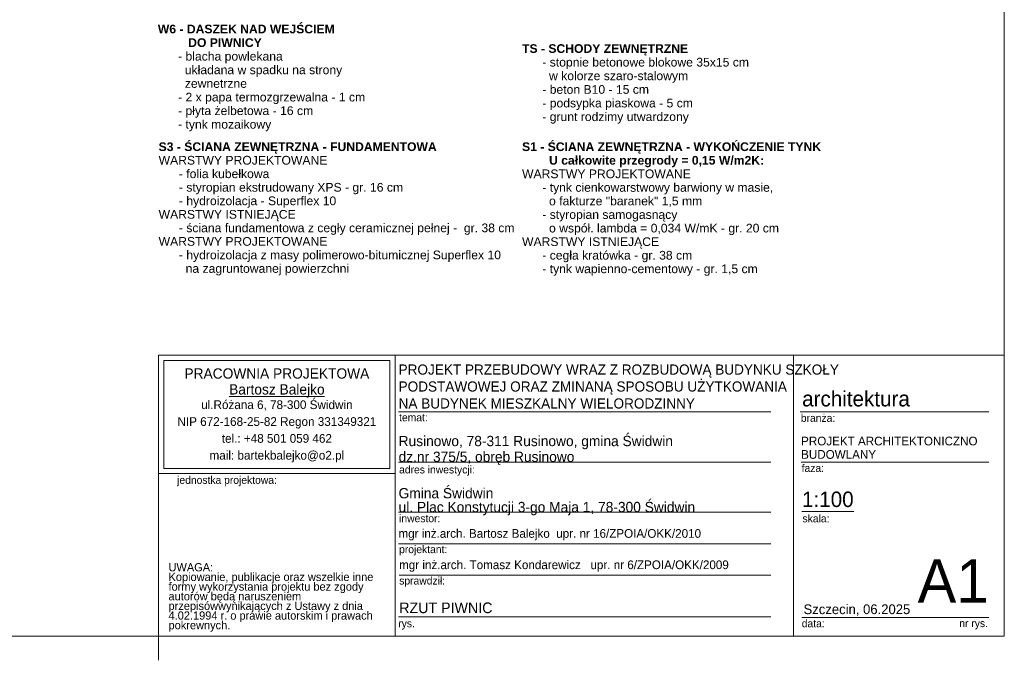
# Model space of a CAD drawing. Extents: x -264238 to -24649, y 31125 to 167795.
# Tile 11 of 256: x -243863 to -223488, y 55445 to 68697. Entities that reach past the tile are written whole.
import ezdxf

# ---------------------------------------------------------------- set-up
doc = ezdxf.new("R2010")
doc.units = 0
doc.header["$MEASUREMENT"] = 0
for name, color, linetype, lineweight in [('Arch opisy_Nr_Pióra__1', 7, 'Continuous', 25), ('Arch opisy_Nr_Pióra__21', 7, 'Continuous', 9), ('ARCH TABELA_Nr_Pióra__1', 7, 'Continuous', 25), ('ARCH TABELA_Nr_Pióra__21', 7, 'Continuous', 9), ('ARCH TABELA_Nr_Pióra__7', 7, 'Continuous', 13)]:
    doc.layers.add(name, color=color, linetype=linetype, lineweight=lineweight)
doc.styles.add('GENERATED_STYLE_10', font='txt')
doc.styles.add('GENERATED_STYLE_11', font='txt')
doc.styles.add('GENERATED_STYLE_12', font='txt')
doc.styles.add('GENERATED_STYLE_5', font='txt')
doc.styles.add('GENERATED_STYLE_8', font='arial.ttf')

msp = doc.modelspace()

# ---------------------------------------------------------------- linework, layer by layer
at = {"layer": 'ARCH TABELA_Nr_Pióra__21', "linetype": 'Continuous'}
for p, q in [((-223488.4, 84394.9), (-223488.4, 55944.9)), ((-240988.4, 61756), (-236094.8, 61756)), ((-240988.4, 55944.9), (-240988.4, 61756)), ((-240988.4, 61756), (-223488.4, 61756)), ((-236094.8, 61756), (-236094.8, 55944.9)), ((-236094.8, 59309.2), (-236094.8, 61756)), ((-227850.1, 61756), (-227850.1, 55944.9)), ((-223488.4, 61756), (-223488.4, 55944.9)), ((-240882, 59415.6), (-240882, 61649.6)), ((-240882, 61649.6), (-236201.2, 61649.6)), ((-236201.2, 59415.6), (-236201.2, 61649.6)), ((-236094.8, 55944.9), (-236094.8, 61356)), ((-236022.5, 60586), (-228322.7, 60586)), ((-227710.8, 60586), (-223811.4, 60586)), ((-236022.5, 59546), (-228322.7, 59546)), ((-227693.3, 59546), (-223811.4, 59546)), ((-240988.4, 59309.2), (-236094.8, 59309.2)), ((-240882, 59415.6), (-236201.2, 59415.6)), ((-236022.5, 58506), (-228322.7, 58506)), ((-227681.5, 58523.4), (-226601.9, 58523.4)), ((-236022.5, 57857.5), (-228322.7, 57857.5)), ((-236011.9, 57208.9), (-228322.7, 57208.9)), ((-236022.5, 56344.9), (-228322.7, 56344.9)), ((-227681.5, 56327.3), (-225399.7, 56327.3)), ((-225399.7, 56327.3), (-223811.4, 56327.3)), ((-223488.4, 55944.9), (-264238.4, 55944.9)), ((-240988.4, 55944.9), (-236094.8, 55944.9)), ((-240988.4, 55444.9), (-240988.4, 55944.9)), ((-223488.4, 55944.9), (-236094.8, 55944.9))]:
    msp.add_line(p, q, dxfattribs=at)

# ---------------------------------------------------------------- texts
at = {"layer": 'Arch opisy_Nr_Pióra__1', "linetype": 'Continuous', "insert": (-241005, 67491.3), "char_height": 180, "attachment_point": 4, "line_spacing_factor": 0.938673, "style": 'GENERATED_STYLE_12'}
msp.add_mtext('\\A1;{\\fArial|b1|i0|c238|p38;W6 - DASZEK NAD WEJŚCIEM\\P         DO PIWNICY\\P\\fArial|b0|i0|c238|p38;      - blacha powlekana\\P        układana w spadku na strony\\P        zewnetrzne\\P      - 2 x papa termozgrzewalna - 1 cm \\P      - płyta żelbetowa - 16 cm\\P      - tynk mozaikowy}', dxfattribs=at)
at = {"layer": 'Arch opisy_Nr_Pióra__1', "linetype": 'Continuous', "char_height": 180, "attachment_point": 1, "style": 'GENERATED_STYLE_8'}
for s, insert, width, line_spacing_factor in [('\\A1;{\\fArial|b1|i0|c0|p38;S3 - ŚCIANA ZEWNĘTRZNA - FUNDAMENTOWA \\P\\fArial|b0|i0|c0|p38;WARSTWY PROJEKTOWANE\\P      - folia kubełkowa\\P      - styropian ekstrudowany XPS - gr. 16 cm\\P      - hydroizolacja - Superflex 10\\PWARSTWY ISTNIEJĄCE\\P      - ściana fundamentowa z cegły ceramicznej pełnej -  gr. 38 cm\\PWARSTWY PROJEKTOWANE\\P      - hydroizolacja z masy polimerowo-bitumicznej Superflex 10\\P        na zagruntowanej powierzchni}', (-240988.4, 66159.5), 8774.906, 0.93266), ('\\A1;{\\fArial|b1|i0|c0|p38;S1 - ŚCIANA ZEWNĘTRZNA - WYKOŃCZENIE TYNK \\P        U całkowite przegrody = 0,15 W/m2K:\\P\\fArial|b0|i0|c0|p38;WARSTWY PROJEKTOWANE\\P      - tynk cienkowarstwowy barwiony w masie, \\P        o fakturze "baranek" 1,5 mm \\P      - styropian samogasnący\\P        o współ. lambda = 0,034 W/mK - gr. 20 cm\\PWARSTWY ISTNIEJĄCE\\P      - cegła kratówka - gr. 38 cm\\P      - tynk wapienno-cementowy - gr. 1,5 cm }', (-233467.9, 66159.5), 7696.464, 0.935374)]:
    msp.add_mtext(s, dxfattribs=dict(at, insert=insert, width=width, line_spacing_factor=line_spacing_factor))
at = {"layer": 'Arch opisy_Nr_Pióra__21', "linetype": 'Continuous', "insert": (-233467.9, 68189.9), "char_height": 180, "width": 6605.271, "attachment_point": 1, "line_spacing_factor": 0.939587, "style": 'GENERATED_STYLE_8'}
msp.add_mtext('\\A1;{\\fArial|b1|i0|c0|p38;TS - SCHODY ZEWNĘTRZNE\\P\\fArial|b0|i0|c0|p38;      - stopnie betonowe blokowe 35x15 cm\\P        w kolorze szaro-stalowym\\P      - beton B10 - 15 cm \\P      - podsypka piaskowa - 5 cm\\P      - grunt rodzimy utwardzony}', dxfattribs=at)
at = {"layer": 'ARCH TABELA_Nr_Pióra__1', "linetype": 'Continuous', "insert": (-236022.5, 60650.3), "char_height": 210, "attachment_point": 7, "line_spacing_factor": 1.001884, "style": 'GENERATED_STYLE_5'}
msp.add_mtext('{\\pt22543.3;PROJEKT PRZEBUDOWY WRAZ Z ROZBUDOWĄ BUDYNKU SZKOŁY \\P\\pt22543.3;PODSTAWOWEJ ORAZ ZMINANĄ SPOSOBU UŻYTKOWANIA \\P\\pt22543.3;NA BUDYNEK MIESZKALNY WIELORODZINNY}', dxfattribs=at)
at = {"layer": 'ARCH TABELA_Nr_Pióra__1', "linetype": 'Continuous', "insert": (-236008.8, 56640.3), "char_height": 220, "attachment_point": 1, "style": 'GENERATED_STYLE_12'}
msp.add_mtext('{RZUT PIWNIC}', dxfattribs=at)
at = {"layer": 'ARCH TABELA_Nr_Pióra__21', "linetype": 'Continuous', "insert": (-236022.5, 58444.7), "char_height": 212.766, "attachment_point": 7, "line_spacing_factor": 0.807442, "style": 'GENERATED_STYLE_10'}
msp.add_mtext('{Gmina Świdwin\\Pul. Plac Konstytucji 3-go Maja 1, 78-300 Świdwin}', dxfattribs=at)
at = {"layer": 'ARCH TABELA_Nr_Pióra__7', "linetype": 'Continuous'}
for s, insert, char_height, attachment_point, line_spacing_factor, style in [('{PRACOWNIA PROJEKTOWA\\P\\LBartosz Balejko}', (-238541.6, 61484.7), 212.766, 2, 0.926719, 'GENERATED_STYLE_11'), ('{Rusinowo, 78-311 Rusinowo, gmina Świdwin \\Pdz.nr 375/5, obręb Rusinowo}', (-236022.5, 59484.7), 212.766, 7, 0.918867, 'GENERATED_STYLE_10'), ('{PROJEKT ARCHITEKTONICZNO\\PBUDOWLANY}', (-227693.3, 60070.6), 180, 1, 0.923713, 'GENERATED_STYLE_10')]:
    msp.add_mtext(s, dxfattribs=dict(at, insert=insert, char_height=char_height, attachment_point=attachment_point, line_spacing_factor=line_spacing_factor, style=style))
at = {"layer": 'ARCH TABELA_Nr_Pióra__7', "linetype": 'Continuous', "style": 'GENERATED_STYLE_10'}
for s, insert, char_height, attachment_point in [('{architektura}', (-227672.1, 61015.7), 319.16, 1), ('{temat:}', (-236011.9, 60549.5), 159.58, 1), ('{branża:}', (-227699, 60537.3), 159.58, 1), ('{faza:}', (-227681.5, 59501), 159.58, 1), ('{adres inwestycji:}', (-236011.9, 59469.9), 159.58, 1), ('{jednostka projektowa:}', (-240605.5, 59254.6), 159.58, 1), ('{1:100}', (-227674.2, 58934.6), 319.16, 1), ('{inwestor:}', (-236011.9, 58461), 159.58, 1), ('{skala:}', (-227663.9, 58459.1), 159.58, 1), ('{mgr inż.arch. Bartosz Balejko  upr. nr 16/ZPOIA/OKK/2010}', (-236024.8, 58159.3), 180, 1), ('{projektant:}', (-236011.9, 57821), 159.58, 1), ('{mgr inż.arch. Tomasz Kondarewicz   upr. nr 6/ZPOIA/OKK/2009}', (-236011.9, 57510.8), 180, 1), ('{A1}', (-223811.4, 57535.8), 900, 3), ('{sprawdził:}', (-236009.7, 57172.4), 159.58, 1), ('{Szczecin, 06.2025}', (-227642.9, 56602.2), 202.128, 1), ('{rys.}', (-236029.8, 56287.7), 159.58, 1), ('{data:}', (-227680.1, 56287.7), 159.58, 1), ('{nr rys.}', (-224419.4, 56290.8), 159.58, 1)]:
    msp.add_mtext(s, dxfattribs=dict(at, insert=insert, char_height=char_height, attachment_point=attachment_point))
for s, insert, char_height, width, attachment_point, line_spacing_factor in [('{ul.Różana 6, 78-300 Świdwin\\PNIP 672-168-25-82 Regon 331349321\\Ptel.: +48 501 059 462\\Pmail: bartekbalejko@o2.pl}', (-238541.6, 60822.8), 180.852, 4680.851, 2, 1.156383), ('{UWAGA:\\PKopiowanie, publikacje oraz wszelkie inne formy wykorzystania projektu bez zgody autorów będą naruszeniem przepisówwynikających z Ustawy z dnia 4.02.1994 r. o prawie autorskim i prawach pokrewnych.}', (-240783.3, 57454.6), 170.2128, 4483.408, 1, 0.703415)]:
    msp.add_mtext(s, dxfattribs=dict(at, insert=insert, char_height=char_height, width=width, attachment_point=attachment_point, line_spacing_factor=line_spacing_factor))

doc.saveas('drawing.dxf')
